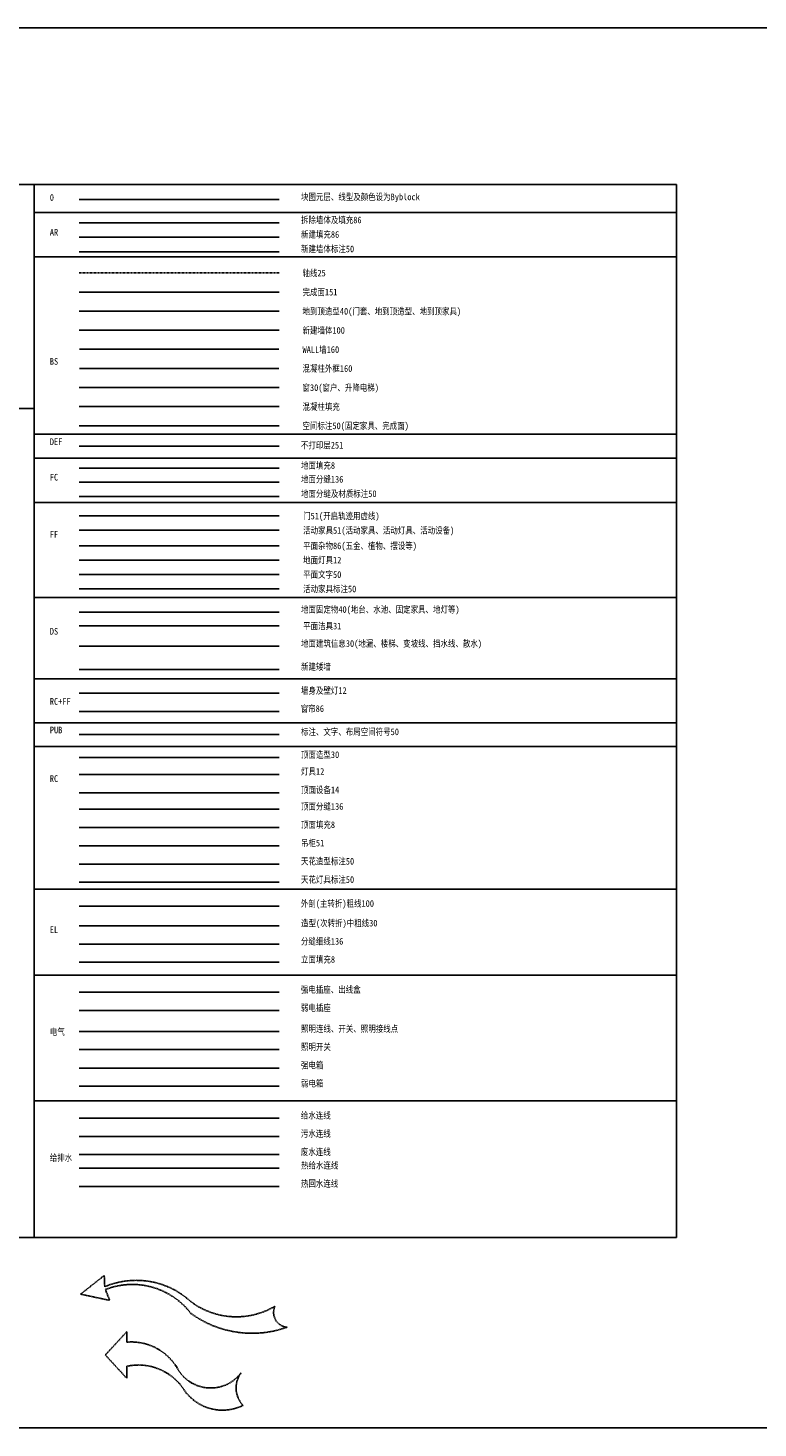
# Model space of a CAD drawing. Header units: millimetres. Extents: x 2430 to 3210, y 1273 to 1693.
# Tile 3 of 4: x 2772 to 2991, y 1273 to 1693. Entities that reach past the tile are written whole.
import ezdxf

# ---------------------------------------------------------------- set-up
doc = ezdxf.new("R2010")
doc.units = ezdxf.units.MM
doc.linetypes.add('DASH', pattern=[0.35, 0.25, -0.1])
doc.linetypes.add('DHX6', pattern=[1.03, 0.6, -0.2, 0.03, -0.2])
doc.layers.get('Defpoints').update_dxf_attribs({"color": 250})
for name, color, linetype in [('AR-新建标注50', 50, 'Continuous'), ('AR_拆除墙体及填充86', 86, 'Continuous'), ('AR_新建填充86', 86, 'Continuous'), ('BS-空间标注50', 50, 'Continuous'), ('BS_DOTE_轴线25', 25, 'DHX6'), ('BS_FINISH_完成面151', 151, 'Continuous'), ('BS_FIXTURE_地到顶造型51', 40, 'Continuous'), ('BS_WALL_新墙100', 100, 'Continuous'), ('BS_WINDOW_窗30', 30, 'Continuous'), ('COL_FILL', 8, 'Continuous'), ('COLUMN', 160, 'Continuous'), ('DS-FIXT-厨卫洁具', 31, 'Continuous'), ('DS_AR_地面建筑信息30', 30, 'Continuous'), ('DS_OBJECT_地面固定物51', 40, 'Continuous'), ('DS_WALL_矮墙100', 100, 'Continuous'), ('E 照明开关', 1, 'Continuous'), ('EL_HATCH_立面填充8', 8, 'Continuous'), ('EL_MAJOR_转折粗线100', 100, 'Continuous'), ('EL_MIDDLE_造型中粗线30', 30, 'Continuous'), ('EL_PATTERN_分缝细线136', 136, 'Continuous'), ('EQUIP-箱柜', 3, 'Continuous'), ('EQUIP-通讯', 4, 'Continuous'), ('E弱电插座', 4, 'Continuous'), ('E强电插座', 12, 'Continuous'), ('FC-地面标注50', 50, 'Continuous'), ('FC_HATCH_地面填充8', 8, 'Continuous'), ('FC_PATTERN_地面分缝136', 136, 'Continuous'), ('FF-TEXT', 50, 'Continuous'), ('FF-家具标注50', 50, 'Continuous'), ('FF_DOOR_门扇51', 51, 'Continuous'), ('FF_FURN_活动家具51', 51, 'DASH'), ('FF_LIGHT_地面灯具12', 12, 'Continuous'), ('FF_PLANS_平面杂物86', 86, 'Continuous'), ('PIPE-污水', 2, 'TG_W'), ('PIPE-热回水', 1, 'Continuous'), ('PIPE-热给水', 1, 'Continuous'), ('PIPE-给水', 3, 'TG_J'), ('PUB_DIM_标注50', 50, 'Continuous'), ('RC+FF_CURTAIN_窗帘86', 86, 'Continuous'), ('RC+FF_WALLLAMP_壁灯12', 12, 'Continuous'), ('RC-天花灯具标注50', 50, 'Continuous'), ('RC-天花造型标注50', 50, 'Continuous'), ('RC_CEILING_顶面造型30', 30, 'Continuous'), ('RC_EQUIPMENT_顶面设备14', 14, 'Continuous'), ('RC_FURN_吊柜51', 51, 'DASH'), ('RC_HATCH_顶面填充8', 8, 'Continuous'), ('RC_LIGHT_灯具12', 12, 'Continuous'), ('RC_PATTERN_顶面分缝136', 136, 'Continuous'), ('WALL', 160, 'Continuous'), ('WIRE-照明', 60, 'Continuous')]:
    doc.layers.add(name, color=color, linetype=linetype)
doc.styles.add('-宋体', font='txt', dxfattribs={"width": 0.8})
doc.styles.get("Standard").update_dxf_attribs({"font": 'arial.ttf'})
doc.styles.add('TG_LINETYPE', font='SIMPLEX', dxfattribs={"width": 0.8, "height": 2, "bigfont": 'HZTXT'})
doc.linetypes.add('TG_J', pattern='A,2,-0.3,["J",TG_LINETYPE,S=0.1,R=0,X=-0.23,Y=-0.15],0', length=2.3)
doc.linetypes.add('TG_R1', pattern='A,2,-0.6,["R1",TG_LINETYPE,S=0.1,R=0,X=-0.52,Y=-0.15],0', length=2.6)
doc.linetypes.add('TG_RH1', pattern='A,2,-0.6,["RH1",TG_LINETYPE,S=0.1,R=0,X=-0.52,Y=-0.15],0', length=2.6)
doc.linetypes.add('TG_W', pattern='A,2,-0.3,["W",TG_LINETYPE,S=0.1,R=0,X=-0.23,Y=-0.1],0', length=2.3)
doc.linetypes.add('WASTE_LINE', pattern='A,30,-3,["F",Standard,S=2.54,R=0,X=-0.85,Y=-1.27],-3', length=36)

msp = doc.modelspace()

# ---------------------------------------------------------------- linework, layer by layer
at = {"color": 250}
for p, q in [((2773.62, 1645.58), (2495.08, 1645.58)), ((2773.62, 1329.74), (2773.62, 1645.58)), ((2773.62, 1645.58), (2966.23, 1645.58)), ((2966.23, 1329.74), (2966.23, 1645.58)), ((2773.62, 1637.22), (2966.23, 1637.22)), ((2966.23, 1623.95), (2773.62, 1623.95)), ((2773.62, 1623.95), (2966.23, 1623.95)), ((2773.62, 1578.36), (2623.62, 1578.36)), ((2966.23, 1570.67), (2773.62, 1570.67)), ((2773.62, 1563.47), (2966.23, 1563.47)), ((2966.23, 1550.21), (2773.62, 1550.21)), ((2773.62, 1550.21), (2966.23, 1550.21)), ((2966.23, 1521.71), (2773.62, 1521.71)), ((2773.62, 1521.71), (2966.23, 1521.71)), ((2966.23, 1497.29), (2773.62, 1497.29)), ((2966.23, 1484.14), (2773.62, 1484.14)), ((2773.62, 1476.99), (2966.23, 1476.99)), ((2966.23, 1434.24), (2773.62, 1434.24)), ((2966.23, 1408.43), (2773.62, 1408.43)), ((2966.23, 1370.68), (2773.62, 1370.68)), ((2773.62, 1329.74), (2495.08, 1329.74)), ((2966.23, 1329.74), (2773.62, 1329.74))]:
    msp.add_line(p, q, dxfattribs=at)
msp.add_line((2787.13, 1641.08), (2847.13, 1641.08))
msp.add_lwpolyline([(2430.15, 1272.56), (3209.66, 1272.56), (3209.66, 1692.56), (2430.15, 1692.56)], close=True)
at = {"layer": 'AR-新建标注50'}
msp.add_line((2787.13, 1625.45), (2847.13, 1625.45), dxfattribs=at)
at = {"layer": 'AR-新建标注50', "linetype": 'WASTE_LINE', "ltscale": 0.04}
msp.add_line((2787.13, 1354.57), (2847.13, 1354.57), dxfattribs=at)
at = {"layer": 'AR_拆除墙体及填充86'}
msp.add_line((2787.13, 1634.13), (2847.13, 1634.13), dxfattribs=at)
at = {"layer": 'AR_新建填充86'}
msp.add_line((2787.13, 1629.79), (2847.13, 1629.79), dxfattribs=at)
at = {"layer": 'BS-空间标注50'}
msp.add_line((2787.12, 1573.25), (2847.12, 1573.25), dxfattribs=at)
at = {"layer": 'BS_DOTE_轴线25'}
msp.add_line((2787.12, 1619.06), (2847.12, 1619.06), dxfattribs=at)
at = {"layer": 'BS_FINISH_完成面151'}
msp.add_line((2787.12, 1613.33), (2847.12, 1613.33), dxfattribs=at)
at = {"layer": 'BS_FIXTURE_地到顶造型51'}
msp.add_line((2787.12, 1607.61), (2847.12, 1607.61), dxfattribs=at)
at = {"layer": 'BS_WALL_新墙100'}
msp.add_line((2787.12, 1601.88), (2847.12, 1601.88), dxfattribs=at)
at = {"layer": 'BS_WINDOW_窗30'}
msp.add_line((2787.12, 1584.71), (2847.12, 1584.71), dxfattribs=at)
at = {"layer": 'COL_FILL'}
msp.add_line((2787.12, 1578.98), (2847.12, 1578.98), dxfattribs=at)
at = {"layer": 'COLUMN'}
msp.add_line((2787.21, 1590.43), (2847.03, 1590.43), dxfattribs=at)
at = {"layer": 'Defpoints'}
msp.add_line((2787.13, 1567.07), (2847.13, 1567.07), dxfattribs=at)
at = {"layer": 'DS-FIXT-厨卫洁具', "linetype": 'Continuous'}
msp.add_line((2787.13, 1513.19), (2847.13, 1513.19), dxfattribs=at)
at = {"layer": 'DS_AR_地面建筑信息30'}
msp.add_line((2787.13, 1507.07), (2847.13, 1507.07), dxfattribs=at)
at = {"layer": 'DS_OBJECT_地面固定物51'}
msp.add_line((2787.13, 1517.3), (2847.13, 1517.3), dxfattribs=at)
at = {"layer": 'DS_WALL_矮墙100'}
msp.add_line((2787.13, 1500.12), (2847.13, 1500.12), dxfattribs=at)
at = {"layer": 'E 照明开关'}
msp.add_line((2787.13, 1386.06), (2847.13, 1386.06), dxfattribs=at)
at = {"layer": 'EL_HATCH_立面填充8'}
msp.add_line((2787.13, 1412.28), (2847.13, 1412.28), dxfattribs=at)
at = {"layer": 'EL_MAJOR_转折粗线100'}
msp.add_line((2787.13, 1429.08), (2847.13, 1429.08), dxfattribs=at)
at = {"layer": 'EL_MIDDLE_造型中粗线30'}
msp.add_line((2787.13, 1423.2), (2847.13, 1423.2), dxfattribs=at)
at = {"layer": 'EL_PATTERN_分缝细线136'}
msp.add_line((2787.13, 1417.72), (2847.13, 1417.72), dxfattribs=at)
at = {"layer": 'EL_PATTERN_分缝细线136', "linetype": 'DASH', "elevation": 0}
msp.add_lwpolyline([(2796.27, 1310.86), (2787.54, 1312.7), (2794.65, 1318.32), (2794.79, 1314.93, -0.294797), (2820.61, 1310.48, 0.303913), (2845.84, 1309.08, 0.514477), (2849.46, 1302.78, -0.247711), (2820.64, 1306.94, 0.33359), (2794.99, 1314.11)], format="xyb", close=True, dxfattribs=at)
at = {"layer": 'EL_PATTERN_分缝细线136', "linetype": 'DASH'}
msp.add_lwpolyline([(2818.59, 1283.98, 0.371693), (2836.26, 1279.33, -0.362057), (2835.67, 1289.08, -0.552527), (2816.41, 1290.76, 0.282809), (2801.42, 1298.32), (2801.42, 1301.46), (2794.97, 1294.46), (2801.42, 1287.46), (2801.42, 1291.08, -0.314305), (2818.59, 1283.98)], format="xyb", dxfattribs=at)
at = {"layer": 'EQUIP-箱柜'}
msp.add_line((2787.13, 1380.55), (2847.13, 1380.55), dxfattribs=at)
at = {"layer": 'EQUIP-通讯'}
msp.add_line((2787.13, 1375.11), (2847.13, 1375.11), dxfattribs=at)
at = {"layer": 'E弱电插座'}
msp.add_line((2787.13, 1397.79), (2847.13, 1397.79), dxfattribs=at)
at = {"layer": 'E强电插座'}
msp.add_line((2787.13, 1403.27), (2847.13, 1403.27), dxfattribs=at)
at = {"layer": 'FC-地面标注50'}
msp.add_line((2787.13, 1552.01), (2847.13, 1552.01), dxfattribs=at)
at = {"layer": 'FC_HATCH_地面填充8'}
msp.add_line((2787.13, 1560.48), (2847.13, 1560.48), dxfattribs=at)
at = {"layer": 'FC_PATTERN_地面分缝136'}
msp.add_line((2787.13, 1556.35), (2847.13, 1556.35), dxfattribs=at)
at = {"layer": 'FF-TEXT'}
msp.add_line((2787.13, 1528.63), (2847.13, 1528.63), dxfattribs=at)
at = {"layer": 'FF-家具标注50'}
msp.add_line((2787.13, 1524.31), (2847.13, 1524.31), dxfattribs=at)
at = {"layer": 'FF_DOOR_门扇51'}
msp.add_line((2787.13, 1546.19), (2847.13, 1546.19), dxfattribs=at)
at = {"layer": 'FF_FURN_活动家具51'}
msp.add_line((2787.13, 1541.88), (2847.13, 1541.88), dxfattribs=at)
at = {"layer": 'FF_LIGHT_地面灯具12'}
msp.add_line((2787.13, 1532.94), (2847.13, 1532.94), dxfattribs=at)
at = {"layer": 'FF_PLANS_平面杂物86'}
msp.add_line((2787.13, 1537.25), (2847.13, 1537.25), dxfattribs=at)
at = {"layer": 'PIPE-污水', "ltscale": 0.5}
msp.add_line((2787.13, 1360.04), (2847.13, 1360.04), dxfattribs=at)
at = {"layer": 'PIPE-热回水', "color": 1, "linetype": 'TG_RH1', "ltscale": 0.5}
msp.add_line((2787.13, 1345.05), (2847.13, 1345.05), dxfattribs=at)
at = {"layer": 'PIPE-热给水', "linetype": 'TG_R1', "ltscale": 0.5}
msp.add_line((2787.13, 1350.52), (2847.13, 1350.52), dxfattribs=at)
at = {"layer": 'PIPE-给水', "ltscale": 0.5}
msp.add_line((2787.13, 1365.51), (2847.13, 1365.51), dxfattribs=at)
at = {"layer": 'PUB_DIM_标注50'}
msp.add_line((2787.13, 1480.59), (2847.13, 1480.59), dxfattribs=at)
at = {"layer": 'RC+FF_CURTAIN_窗帘86'}
msp.add_line((2787.13, 1487.55), (2847.13, 1487.55), dxfattribs=at)
at = {"layer": 'RC+FF_WALLLAMP_壁灯12'}
msp.add_line((2787.13, 1492.97), (2847.13, 1492.97), dxfattribs=at)
at = {"layer": 'RC-天花灯具标注50'}
msp.add_line((2787.13, 1436.26), (2847.13, 1436.26), dxfattribs=at)
at = {"layer": 'RC-天花造型标注50'}
msp.add_line((2787.13, 1441.74), (2847.13, 1441.74), dxfattribs=at)
at = {"layer": 'RC_CEILING_顶面造型30'}
msp.add_line((2787.13, 1473.7), (2847.13, 1473.7), dxfattribs=at)
at = {"layer": 'RC_EQUIPMENT_顶面设备14'}
msp.add_line((2787.13, 1463.13), (2847.13, 1463.13), dxfattribs=at)
at = {"layer": 'RC_FURN_吊柜51'}
msp.add_line((2787.13, 1447.22), (2847.13, 1447.22), dxfattribs=at)
at = {"layer": 'RC_HATCH_顶面填充8'}
msp.add_line((2787.13, 1452.7), (2847.13, 1452.7), dxfattribs=at)
at = {"layer": 'RC_LIGHT_灯具12'}
msp.add_line((2787.13, 1468.65), (2847.13, 1468.65), dxfattribs=at)
at = {"layer": 'RC_PATTERN_顶面分缝136'}
msp.add_line((2787.13, 1458.19), (2847.13, 1458.19), dxfattribs=at)
at = {"layer": 'WALL'}
msp.add_line((2787.21, 1596.16), (2847.03, 1596.16), dxfattribs=at)
at = {"layer": 'WIRE-照明'}
msp.add_line((2787.13, 1391.5), (2847.13, 1391.5), dxfattribs=at)

# ---------------------------------------------------------------- texts
at = {"style": '-宋体', "width": 0.8}
msp.add_text('块图元层、线型及颜色设为Byblock', height=2, dxfattribs=at).set_placement((2853.66, 1640.9))
at = {"layer": 'AR-新建标注50', "style": '-宋体', "width": 0.8}
msp.add_text('新建墙体标注50', height=2, dxfattribs=at).set_placement((2853.66, 1625.28))
at = {"layer": 'AR_拆除墙体及填充86', "style": '-宋体', "width": 0.8}
msp.add_text('拆除墙体及填充86', height=2, dxfattribs=at).set_placement((2853.66, 1633.97))
at = {"layer": 'AR_新建填充86', "style": '-宋体', "width": 0.8}
msp.add_text('新建填充86', height=2, dxfattribs=at).set_placement((2853.66, 1629.63))
at = {"layer": 'BS-空间标注50', "style": '-宋体', "width": 0.8}
msp.add_text('空间标注50(固定家具、完成面)', height=2, dxfattribs=at).set_placement((2854.11, 1572.22))
at = {"layer": 'BS_DOTE_轴线25', "style": '-宋体', "width": 0.8}
msp.add_text('轴线25', height=2, dxfattribs=at).set_placement((2854.11, 1618.04))
at = {"layer": 'BS_FINISH_完成面151', "style": '-宋体', "width": 0.8}
msp.add_text('完成面151', height=2, dxfattribs=at).set_placement((2854.11, 1612.32))
at = {"layer": 'BS_FIXTURE_地到顶造型51', "style": '-宋体', "width": 0.8}
msp.add_text('地到顶造型40(门套、地到顶造型、地到顶家具)', height=2, dxfattribs=at).set_placement((2854.11, 1606.57))
at = {"layer": 'BS_WALL_新墙100', "style": '-宋体', "width": 0.8}
msp.add_text('新建墙体100', height=2, dxfattribs=at).set_placement((2854.11, 1600.85))
at = {"layer": 'BS_WINDOW_窗30', "style": '-宋体', "width": 0.8}
msp.add_text('窗30(窗户、升降电梯)', height=2, dxfattribs=at).set_placement((2854.11, 1583.67))
at = {"layer": 'COL_FILL', "style": '-宋体', "width": 0.8}
msp.add_text('混凝柱填充', height=2, dxfattribs=at).set_placement((2854.11, 1577.95))
at = {"layer": 'COLUMN', "style": '-宋体', "width": 0.8}
msp.add_text('混凝柱外框160', height=2, dxfattribs=at).set_placement((2854.11, 1589.4))
at = {"layer": 'Defpoints', "style": '-宋体', "width": 0.8}
msp.add_text('不打印层251', height=2, dxfattribs=at).set_placement((2853.63, 1566.39))
at = {"layer": 'DS-FIXT-厨卫洁具', "linetype": 'Continuous', "style": '-宋体', "width": 0.8}
msp.add_text('平面洁具31', height=2, dxfattribs=at).set_placement((2854.3, 1512.15))
at = {"layer": 'DS_AR_地面建筑信息30', "style": '-宋体', "width": 0.8}
msp.add_text('地面建筑信息30(地漏、楼梯、变坡线、挡水线、散水)', height=2, dxfattribs=at).set_placement((2853.66, 1506.9))
at = {"layer": 'DS_OBJECT_地面固定物51', "style": '-宋体', "width": 0.8}
msp.add_text('地面固定物40(地台、水池、固定家具、地灯等)', height=2, dxfattribs=at).set_placement((2853.66, 1517.12))
at = {"layer": 'DS_WALL_矮墙100', "style": '-宋体', "width": 0.8}
msp.add_text('新建矮墙', height=2, dxfattribs=at).set_placement((2853.66, 1499.95))
at = {"layer": 'E 照明开关', "style": '-宋体', "width": 0.8}
msp.add_text('照明开关', height=2, dxfattribs=at).set_placement((2853.66, 1385.89))
at = {"layer": 'EL_HATCH_立面填充8', "style": '-宋体', "width": 0.8}
msp.add_text('立面填充8', height=2, dxfattribs=at).set_placement((2853.66, 1412.12))
at = {"layer": 'EL_MAJOR_转折粗线100', "style": '-宋体', "width": 0.8}
msp.add_text('外剖(主转折)粗线100', height=2, dxfattribs=at).set_placement((2853.62, 1428.91))
at = {"layer": 'EL_MIDDLE_造型中粗线30', "style": '-宋体', "width": 0.8}
msp.add_text('造型(次转折)中粗线30', height=2, dxfattribs=at).set_placement((2853.67, 1423.02))
at = {"layer": 'EL_PATTERN_分缝细线136', "style": '-宋体', "width": 0.8}
msp.add_text('分缝细线136', height=2, dxfattribs=at).set_placement((2853.64, 1417.56))
at = {"layer": 'EQUIP-箱柜', "style": '-宋体', "width": 0.8}
msp.add_text('强电箱 ', height=2, dxfattribs=at).set_placement((2853.64, 1380.39))
at = {"layer": 'EQUIP-通讯', "style": '-宋体', "width": 0.8}
msp.add_text('弱电箱', height=2, dxfattribs=at).set_placement((2853.66, 1374.95))
at = {"layer": 'E弱电插座', "style": '-宋体', "width": 0.8}
msp.add_text('弱电插座', height=2, dxfattribs=at).set_placement((2853.62, 1397.62))
at = {"layer": 'E强电插座', "style": '-宋体', "width": 0.8}
msp.add_text('强电插座、出线盒', height=2, dxfattribs=at).set_placement((2853.62, 1403.09))
at = {"layer": 'FC-地面标注50', "style": '-宋体', "width": 0.8}
msp.add_text('地面分缝及材质标注50', height=2, dxfattribs=at).set_placement((2853.66, 1551.84))
at = {"layer": 'FC_HATCH_地面填充8', "style": '-宋体', "width": 0.8}
msp.add_text('地面填充8', height=2, dxfattribs=at).set_placement((2853.66, 1560.31))
at = {"layer": 'FC_PATTERN_地面分缝136', "style": '-宋体', "width": 0.8}
msp.add_text('地面分缝136', height=2, dxfattribs=at).set_placement((2853.66, 1556.18))
at = {"layer": 'FF-TEXT', "style": '-宋体', "width": 0.8}
msp.add_text('平面文字50', height=2, dxfattribs=at).set_placement((2854.3, 1527.59))
at = {"layer": 'FF-家具标注50', "style": '-宋体', "width": 0.8}
msp.add_text('活动家具标注50', height=2, dxfattribs=at).set_placement((2854.3, 1523.27))
at = {"layer": 'FF_DOOR_门扇51', "style": '-宋体', "width": 0.8}
msp.add_text('门51(开启轨迹用虚线)', height=2, dxfattribs=at).set_placement((2854.3, 1545.16))
at = {"layer": 'FF_FURN_活动家具51', "style": '-宋体', "width": 0.8}
msp.add_text('活动家具51(活动家具、活动灯具、活动设备)', height=2, dxfattribs=at).set_placement((2854.3, 1540.84))
at = {"layer": 'FF_LIGHT_地面灯具12', "style": '-宋体', "width": 0.8}
msp.add_text('地面灯具12', height=2, dxfattribs=at).set_placement((2854.3, 1531.92))
at = {"layer": 'FF_PLANS_平面杂物86', "style": '-宋体', "width": 0.8}
msp.add_text('平面杂物86(五金、植物、摆设等)', height=2, dxfattribs=at).set_placement((2854.3, 1536.22))
at = {"layer": 'PIPE-污水', "ltscale": 0.5, "style": '-宋体', "width": 0.8}
for s, p in [('污水连线', (2853.62, 1359.87)), ('废水连线', (2853.62, 1354.39))]:
    msp.add_text(s, height=2, dxfattribs=at).set_placement(p)
at = {"layer": 'PIPE-热回水', "color": 1, "linetype": 'TG_RH1', "ltscale": 0.5, "style": '-宋体', "width": 0.8}
msp.add_text('热回水连线', height=2, dxfattribs=at).set_placement((2853.64, 1344.88))
at = {"layer": 'PIPE-热给水', "linetype": 'TG_R1', "ltscale": 0.5, "style": '-宋体', "width": 0.8}
msp.add_text('热给水连线', height=2, dxfattribs=at).set_placement((2853.67, 1350.35))
at = {"layer": 'PIPE-给水', "ltscale": 0.5, "style": '-宋体', "width": 0.8}
msp.add_text('给水连线', height=2, dxfattribs=at).set_placement((2853.62, 1365.34))
at = {"layer": 'PUB_DIM_标注50', "style": '-宋体', "width": 0.8}
msp.add_text('标注、文字、布局空间符号50', height=2, dxfattribs=at).set_placement((2853.66, 1480.42))
at = {"layer": 'PUB_DIM_标注50', "char_height": 2, "attachment_point": 1, "style": '-宋体'}
for s, insert, width in [('0', (2778.32, 1642.73), 8.7294), ('AR', (2778.32, 1632.3), 8.7294), ('BS', (2778.32, 1593.54), 8.7294), ('DEF', (2778.32, 1569.43), 8.7294), ('FC', (2778.32, 1558.8), 8.7294), ('FF', (2778.32, 1541.68), 8.7294), ('DS', (2778.32, 1512.57), 11.2693), ('RC+FF', (2778.32, 1491.53), 8.7294), ('PUB', (2778.32, 1482.96), 8.7294), ('RC', (2778.32, 1468.39), 8.7294), ('EL', (2778.32, 1423.09), 8.7294), ('电气', (2778.32, 1392.4), 8.7294), ('给排水', (2778.32, 1354.64), 8.7294)]:
    msp.add_mtext(s, dxfattribs=dict(at, insert=insert, width=width))
at = {"layer": 'RC+FF_CURTAIN_窗帘86', "style": '-宋体', "width": 0.8}
msp.add_text('窗帘86', height=2, dxfattribs=at).set_placement((2853.58, 1487.37))
at = {"layer": 'RC+FF_WALLLAMP_壁灯12', "style": '-宋体', "width": 0.8}
msp.add_text('墙身及壁灯12', height=2, dxfattribs=at).set_placement((2853.66, 1492.8))
at = {"layer": 'RC-天花灯具标注50', "style": '-宋体', "width": 0.8}
msp.add_text('天花灯具标注50', height=2, dxfattribs=at).set_placement((2853.66, 1436.09))
at = {"layer": 'RC-天花造型标注50', "style": '-宋体', "width": 0.8}
msp.add_text('天花造型标注50', height=2, dxfattribs=at).set_placement((2853.66, 1441.58))
at = {"layer": 'RC_CEILING_顶面造型30', "style": '-宋体', "width": 0.8}
msp.add_text('顶面造型30', height=2, dxfattribs=at).set_placement((2853.66, 1473.55))
at = {"layer": 'RC_EQUIPMENT_顶面设备14', "style": '-宋体', "width": 0.8}
msp.add_text('顶面设备14', height=2, dxfattribs=at).set_placement((2853.67, 1463))
at = {"layer": 'RC_FURN_吊柜51', "style": '-宋体', "width": 0.8}
msp.add_text('吊柜51', height=2, dxfattribs=at).set_placement((2853.66, 1447.06))
at = {"layer": 'RC_HATCH_顶面填充8', "style": '-宋体', "width": 0.8}
msp.add_text('顶面填充8', height=2, dxfattribs=at).set_placement((2853.66, 1452.54))
at = {"layer": 'RC_LIGHT_灯具12', "style": '-宋体', "width": 0.8}
msp.add_text('灯具12', height=2, dxfattribs=at).set_placement((2853.67, 1468.52))
at = {"layer": 'RC_PATTERN_顶面分缝136', "style": '-宋体', "width": 0.8}
msp.add_text('顶面分缝136', height=2, dxfattribs=at).set_placement((2853.66, 1458.02))
at = {"layer": 'WALL', "style": '-宋体', "width": 0.8}
msp.add_text('WALL墙160', height=2, dxfattribs=at).set_placement((2854.11, 1595.09))
at = {"layer": 'WIRE-照明', "style": '-宋体', "width": 0.8}
msp.add_text('照明连线、开关、照明接线点', height=2, dxfattribs=at).set_placement((2853.67, 1391.33))

doc.saveas('drawing.dxf')
